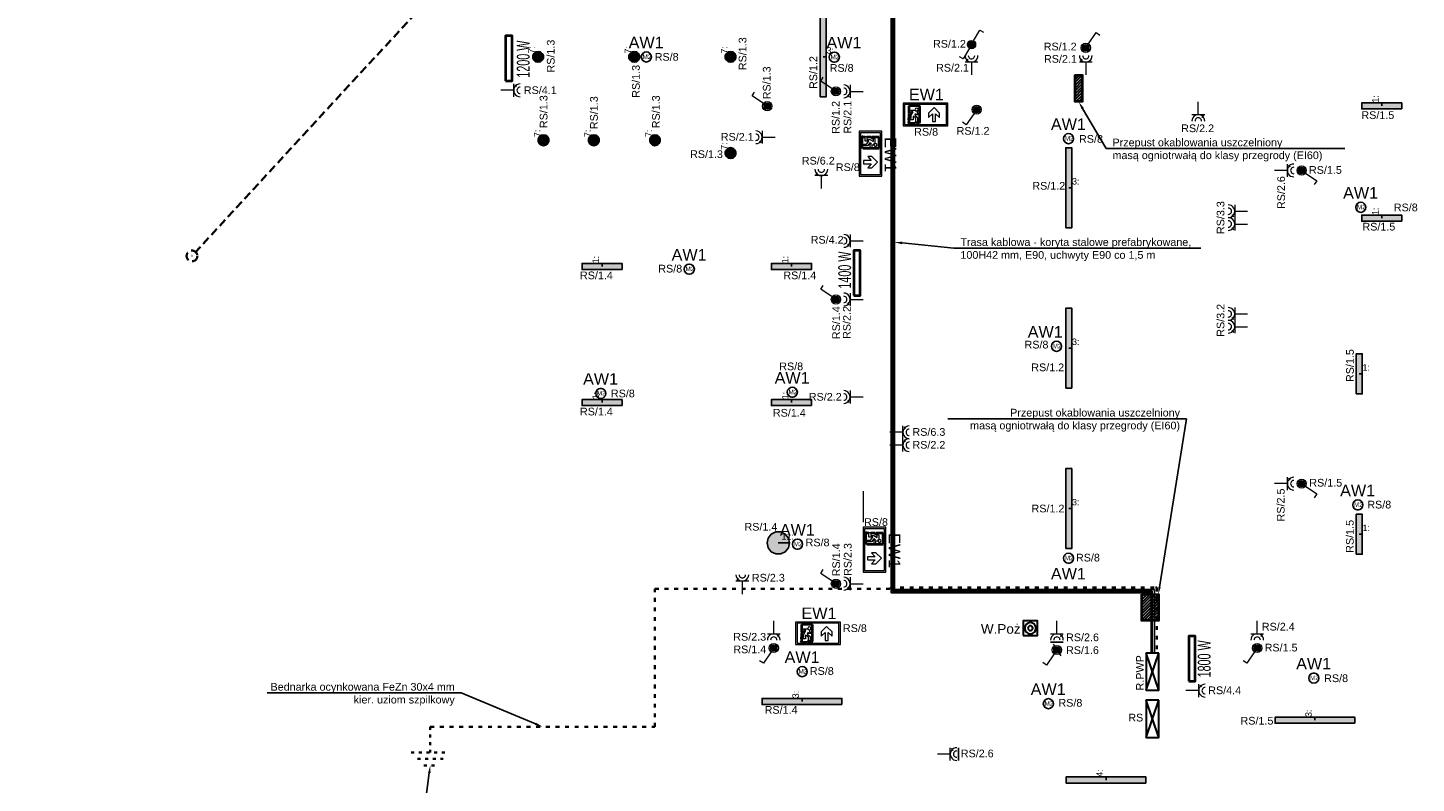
# Model space of a CAD drawing. Header units: millimetres. Extents: x -14609 to 44937, y 52278 to 67558.
# Tile 3 of 48: x 27416 to 29579, y 54453 to 55630. Entities that reach past the tile are written whole.
import ezdxf
from ezdxf import colors
from ezdxf.entities.mleader import LeaderData, LeaderLine
from ezdxf.enums import TextEntityAlignment as Align
from ezdxf.math import Vec2, Vec3

# ---------------------------------------------------------------- set-up
doc = ezdxf.new("R2010")
doc.units = ezdxf.units.MM
for name, pattern in [('ACAD_ISO03W100', [3, 1.2, -1.8]), ('ArcadiaLine2077533452649863992', [0]), ('DASHED', [19.05, 12.7, -6.35])]:
    doc.linetypes.add(name, pattern=pattern)
for name, color, linetype, lineweight in [('% c.o. grzejniki', 42, 'Continuous', 40), ('IE_Opisy', 7, 'Continuous', 15), ('Oświetlenie ewakuacyjne', 3, 'Continuous', 20)]:
    doc.layers.add(name, color=color, linetype=linetype, lineweight=lineweight)
for name, color, linetype, lineweight, true_color in [('IE_Gniazda', 7, 'Continuous', 25, 0xff2300), ('IE_Ośw.', 7, 'Continuous', 25, 0x0e518d), ('IE_P.poz', 7, 'Continuous', 30, 0x7e292c), ('IE_Rury', 7, 'DASHED', 35, 0xdb0084), ('IE_Uziom', 7, 'ACAD_ISO03W100', 35, 0x13447c), ('IE_WLZ', 7, 'Continuous', 30, 0xb42041), ('IE_Zasilanie', 7, 'Continuous', 30, 0xff2300)]:
    doc.layers.add(name, color=color, linetype=linetype, lineweight=lineweight, true_color=true_color)
doc.layers.add('IE_Trasy', color=7, linetype='Continuous', true_color=0x904684)
for name, color, linetype in [('MF_SCIANY_KONSTR', 7, 'Continuous'), ('Oświetlenie awaryjne', 1, 'Continuous'), ('rexp_Lum_Labels', 7, 'Continuous'), ('rexp_Oprawy', 7, 'Continuous')]:
    doc.layers.add(name, color=color, linetype=linetype)
doc.styles.add('Malanow_1_100', font='isocpeur.ttf')
doc.styles.add('MB_Elektryka', font='arial.ttf')
doc.styles.get("Standard").update_dxf_attribs({"font": 'arial.ttf'})
doc.styles.add('styl tekstu_1-100', font='arial.ttf', dxfattribs={"width": 0.8, "height": 20})

# ---------------------------------------------------------------- blocks, each defined once
blk = doc.blocks.new('*U4')
at = {"color": 0, "linetype": 'ArcadiaLine2077533452649863992', "lineweight": 18}
for p, q in [((0, -20), (0, 0)), ((-10, -20), (10, -20)), ((5.7, -24.3), (8.5, -21.5))]:
    blk.add_line(p, q, dxfattribs=at)
for major_axis in [(0, -10), (0, -5)]:
    blk.add_ellipse((0, -30), major_axis=major_axis, ratio=1, start_param=1.570796, end_param=4.712389, dxfattribs=at)
blk = doc.blocks.new('*U5')
at = {"color": 0, "linetype": 'ArcadiaLine2077533452649863992', "lineweight": 18}
for p, q in [((-20, 10), (-20, -10)), ((-20, 0), (0, 0)), ((-24.3, -5.7), (-21.5, -8.5))]:
    blk.add_line(p, q, dxfattribs=at)
for major_axis in [(-10, 0), (-5, 0)]:
    blk.add_ellipse((-30, 0), major_axis=major_axis, ratio=1, start_param=1.570796, end_param=4.712389, dxfattribs=at)
blk = doc.blocks.new('*U6')
at = {"color": 0, "linetype": 'ArcadiaLine2077533452649863992', "lineweight": 18}
for p, q in [((-5.7, 24.3), (-8.5, 21.5)), ((10, 20), (-10, 20)), ((0, 20), (0, 0))]:
    blk.add_line(p, q, dxfattribs=at)
for major_axis in [(0, 10), (0, 5)]:
    blk.add_ellipse((0, 30), major_axis=major_axis, ratio=1, start_param=1.570796, end_param=4.712389, dxfattribs=at)
blk = doc.blocks.new('*U8')
at = {"color": 0, "linetype": 'ArcadiaLine2077533452649863992', "lineweight": 18}
for p, q in [((20, 0), (0, 0)), ((20, -10), (20, 10)), ((24.3, 5.7), (21.5, 8.5))]:
    blk.add_line(p, q, dxfattribs=at)
for major_axis in [(10, 0), (5, 0)]:
    blk.add_ellipse((30, 0), major_axis=major_axis, ratio=1, start_param=1.570796, end_param=4.712389, dxfattribs=at)
blk = doc.blocks.new('*U12')
at = {"linetype": 'Continuous'}
blk.add_hatch(color=0, dxfattribs=at).paths.add_polyline_path([(0, 12.2), (-0.8, 12.1), (-1.8, 11.8), (-2.7, 11.4), (-3.5, 10.8), (-4.1, 10), (-4.6, 9.1), (-4.9, 8.2), (-5, 7.2), (-4.9, 6.2), (-4.6, 5.2), (-4.1, 4.3), (-3.5, 3.6), (-2.7, 3), (-1.8, 2.5), (-0.8, 2.2), (0, 2.2), (0.8, 2.2), (1.8, 2.5), (2.7, 3), (3.5, 3.6), (4.1, 4.3), (4.6, 5.2), (4.9, 6.2), (5, 7.2), (4.9, 8.2), (4.6, 9.1), (4.1, 10), (3.5, 10.8), (2.7, 11.4), (1.8, 11.8), (0.8, 12.1)])
at = {"color": 0, "linetype": 'ArcadiaLine2077533452649863992', "lineweight": 18}
for p, q in [((-23.7, 23.2), (-19.7, 29.2)), ((-5.9, 11.2), (-23.7, 23.2))]:
    blk.add_line(p, q, dxfattribs=at)
for radius in [7.17, 5]:
    blk.add_circle((0, 7.2), radius, dxfattribs=at)
blk = doc.blocks.new('*U14')
at = {"linetype": 'Continuous'}
blk.add_hatch(color=0, dxfattribs=at).paths.add_polyline_path([(0, 11.5), (-0.8, 11.4), (-1.8, 11.1), (-2.7, 10.7), (-3.5, 10.1), (-4.1, 9.3), (-4.6, 8.4), (-4.9, 7.5), (-5, 6.5), (-4.9, 5.5), (-4.6, 4.5), (-4.1, 3.6), (-3.5, 2.9), (-2.7, 2.3), (-1.8, 1.8), (-0.8, 1.5), (0, 1.5), (0.8, 1.5), (1.8, 1.8), (2.7, 2.3), (3.5, 2.9), (4.1, 3.6), (4.6, 4.5), (4.9, 5.5), (5, 6.5), (4.9, 7.5), (4.6, 8.4), (4.1, 9.3), (3.5, 10.1), (2.7, 10.7), (1.8, 11.1), (0.8, 11.4)])
at = {"color": 0, "linetype": 'ArcadiaLine2077533452649863992', "lineweight": 18}
for p, q in [((-22.4, 19.4), (-19.2, 25)), ((-5.6, 9.7), (-22.4, 19.4)), ((5.6, 3.2), (22.4, -6.5)), ((22.4, -6.5), (19.2, -12.1))]:
    blk.add_line(p, q, dxfattribs=at)
for radius in [6.47, 5]:
    blk.add_circle((0, 6.5), radius, dxfattribs=at)
blk = doc.blocks.new('Gniazdo IP54')
at = {"color": 0}
blk.add_line((28857.1, 55204.5), (28857.1, 55184.5), dxfattribs=at)
at = {"color": 0, "linetype": 'ArcadiaLine2077533452649863992', "lineweight": 18}
for p, q in [((28870.1, 55204.5), (28870.1, 55184.5)), ((28870.1, 55194.5), (28890.1, 55194.5)), ((28865.8, 55188.8), (28868.6, 55186))]:
    blk.add_line(p, q, dxfattribs=at)
for major_axis in [(-10, 0), (-5, 0)]:
    blk.add_ellipse((28860.1, 55194.5), major_axis=major_axis, ratio=1, start_param=1.570796, end_param=4.712389, dxfattribs=at)
blk = doc.blocks.new('rexp_lib_l_29')
at = {"layer": 'rexp_Oprawy', "true_color": 0x00ff7f}
blk.add_hatch(color=110, dxfattribs=at).paths.add_polyline_path([(8.5, 0), (7.7, 3.7), (5.3, 6.6), (1.9, 8.3), (-1.9, 8.3), (-5.3, 6.6), (-7.7, 3.7), (-8.5, 0), (-7.7, -3.7), (-5.3, -6.6), (-1.9, -8.3), (1.9, -8.3), (5.3, -6.6), (7.7, -3.7)])
at = {"layer": 'rexp_Oprawy', "color": 110, "true_color": 0x00ff7f}
blk.add_lwpolyline([(8.5, 0), (7.7, 3.7), (5.3, 6.6), (1.9, 8.3), (-1.9, 8.3), (-5.3, 6.6), (-7.7, 3.7), (-8.5, 0), (-7.7, -3.7), (-5.3, -6.6), (-1.9, -8.3), (1.9, -8.3), (5.3, -6.6), (7.7, -3.7)], close=True, dxfattribs=at)
at = {"layer": 'rexp_Oprawy', "color": 7}
blk.add_lwpolyline([(8.5, 0), (7.7, 3.7), (5.3, 6.6), (1.9, 8.3), (-1.9, 8.3), (-5.3, 6.6), (-7.7, 3.7), (-8.5, 0), (-7.7, -3.7), (-5.3, -6.6), (-1.9, -8.3), (1.9, -8.3), (5.3, -6.6), (7.7, -3.7)], close=True, dxfattribs=at)
blk.add_lwpolyline([(0, 0), (8.5, 0)], dxfattribs=at)
at = {"layer": 'rexp_Lum_Labels', "flags": 8}
blk.add_attdef('Label', (5, 5), '', height=10, dxfattribs=at)
blk = doc.blocks.new('rexp_lib_l_13')
at = {"layer": 'rexp_Oprawy', "true_color": 0xff7f00}
blk.add_hatch(color=30, dxfattribs=at).paths.add_polyline_path([(-4.75, -62.25), (4.75, -62.25), (4.75, 62.25), (-4.75, 62.25)])
at = {"layer": 'rexp_Oprawy', "color": 30, "true_color": 0xff7f00}
blk.add_lwpolyline([(-4.75, -62.25), (4.75, -62.25), (4.75, 62.25), (-4.75, 62.25)], close=True, dxfattribs=at)
at = {"layer": 'rexp_Oprawy', "color": 7}
blk.add_lwpolyline([(-4.75, -62.25), (4.75, -62.25), (4.75, 62.25), (-4.75, 62.25)], close=True, dxfattribs=at)
blk.add_lwpolyline([(0, 0), (4.75, 0)], dxfattribs=at)
at = {"layer": 'rexp_Lum_Labels', "flags": 8}
blk.add_attdef('Label', (5, 5), '', height=10, dxfattribs=at)
blk = doc.blocks.new('rexp_lib_l_5')
at = {"layer": 'rexp_Oprawy', "true_color": 0xffff00}
blk.add_hatch(color=2, dxfattribs=at).paths.add_polyline_path([(-4.75, -31.25), (4.75, -31.25), (4.75, 31.25), (-4.75, 31.25)])
at = {"layer": 'rexp_Oprawy', "color": 2, "true_color": 0xffff00}
blk.add_lwpolyline([(-4.75, -31.25), (4.75, -31.25), (4.75, 31.25), (-4.75, 31.25)], close=True, dxfattribs=at)
at = {"layer": 'rexp_Oprawy', "color": 7}
blk.add_lwpolyline([(-4.75, -31.25), (4.75, -31.25), (4.75, 31.25), (-4.75, 31.25)], close=True, dxfattribs=at)
blk.add_lwpolyline([(0, 0), (4.75, 0)], dxfattribs=at)
at = {"layer": 'rexp_Lum_Labels', "flags": 8}
blk.add_attdef('Label', (5, 5), '', height=10, dxfattribs=at)
blk = doc.blocks.new('rexp_lib_l_45')
at = {"layer": 'rexp_Oprawy', "true_color": 0x0000ff}
blk.add_hatch(color=5, dxfattribs=at).paths.add_polyline_path([(17.5, 0), (15.8, 7.6), (10.9, 13.7), (3.9, 17.1), (-3.9, 17.1), (-10.9, 13.7), (-15.8, 7.6), (-17.5, 0), (-15.8, -7.6), (-10.9, -13.7), (-3.9, -17.1), (3.9, -17.1), (10.9, -13.7), (15.8, -7.6)])
at = {"layer": 'rexp_Oprawy', "color": 5, "true_color": 0x0000ff}
blk.add_lwpolyline([(17.5, 0), (15.8, 7.6), (10.9, 13.7), (3.9, 17.1), (-3.9, 17.1), (-10.9, 13.7), (-15.8, 7.6), (-17.5, 0), (-15.8, -7.6), (-10.9, -13.7), (-3.9, -17.1), (3.9, -17.1), (10.9, -13.7), (15.8, -7.6)], close=True, dxfattribs=at)
at = {"layer": 'rexp_Oprawy', "color": 7}
blk.add_lwpolyline([(17.5, 0), (15.8, 7.6), (10.9, 13.7), (3.9, 17.1), (-3.9, 17.1), (-10.9, 13.7), (-15.8, 7.6), (-17.5, 0), (-15.8, -7.6), (-10.9, -13.7), (-3.9, -17.1), (3.9, -17.1), (10.9, -13.7), (15.8, -7.6)], close=True, dxfattribs=at)
blk.add_lwpolyline([(0, 0), (17.5, 0)], dxfattribs=at)
at = {"layer": 'rexp_Lum_Labels', "flags": 8}
blk.add_attdef('Label', (5, 5), '', height=10, dxfattribs=at)
blk = doc.blocks.new('rexp_lib_l_17')
at = {"layer": 'rexp_Oprawy', "true_color": 0xff007f}
blk.add_hatch(color=230, dxfattribs=at).paths.add_polyline_path([(-4.75, -62.25), (4.75, -62.25), (4.75, 62.25), (-4.75, 62.25)])
at = {"layer": 'rexp_Oprawy', "color": 230, "true_color": 0xff007f}
blk.add_lwpolyline([(-4.75, -62.25), (4.75, -62.25), (4.75, 62.25), (-4.75, 62.25)], close=True, dxfattribs=at)
at = {"layer": 'rexp_Oprawy', "color": 7}
blk.add_lwpolyline([(-4.75, -62.25), (4.75, -62.25), (4.75, 62.25), (-4.75, 62.25)], close=True, dxfattribs=at)
blk.add_lwpolyline([(0, 0), (4.75, 0)], dxfattribs=at)
at = {"layer": 'rexp_Lum_Labels', "flags": 8}
blk.add_attdef('Label', (5, 5), '', height=10, dxfattribs=at)
blk = doc.blocks.new('*U48')
at = {"layer": 'Oświetlenie awaryjne'}
h = blk.add_hatch(color=256, dxfattribs=at)
h.paths.add_polyline_path([(-9, 0, 1), (9, 0, 1)])
h.paths.add_polyline_path([(7.9, 0, -1), (-7.9, 0, -1)], flags=16)
blk.add_circle((0, 0), 7.88, dxfattribs=at)
at = {"layer": 'Oświetlenie awaryjne', "attachment_point": 1, "style": 'Malanow_1_100'}
for s, insert, char_height in [('{\\fArial|b0|i0|c238|p34;AW1}', (-27.5, 31.5), 18), ('{\\fArial|b0|i0|c238|p34;M2}', (-5.9, 3.9), 7)]:
    blk.add_mtext_dynamic_manual_height_columns(s, width=42.979, gutter_width=669.5, heights=[0], dxfattribs=dict(at, insert=insert, char_height=char_height))
blk = doc.blocks.new('*U64')
at = {"layer": 'Oświetlenie awaryjne'}
h = blk.add_hatch(color=256, dxfattribs=at)
h.paths.add_polyline_path([(-9, 0, 1), (9, 0, 1)])
h.paths.add_polyline_path([(7.9, 0, -1), (-7.9, 0, -1)], flags=16)
blk.add_circle((0, 0), 7.88, dxfattribs=at)
at = {"layer": 'Oświetlenie awaryjne', "attachment_point": 1, "style": 'Malanow_1_100'}
for s, insert, char_height in [('{\\fArial|b0|i0|c238|p34;AW1}', (-44.9, 31.5), 18), ('{\\fArial|b0|i0|c238|p34;M2}', (-5.9, 3.9), 7)]:
    blk.add_mtext_dynamic_manual_height_columns(s, width=42.979, gutter_width=669.5, heights=[0], dxfattribs=dict(at, insert=insert, char_height=char_height))
blk = doc.blocks.new('*U59')
at = {"layer": 'Oświetlenie awaryjne'}
h = blk.add_hatch(color=256, dxfattribs=at)
h.paths.add_polyline_path([(-9, 0, 1), (9, 0, 1)])
h.paths.add_polyline_path([(7.9, 0, -1), (-7.9, 0, -1)], flags=16)
blk.add_circle((0, 0), 7.88, dxfattribs=at)
at = {"layer": 'Oświetlenie awaryjne', "attachment_point": 1, "style": 'Malanow_1_100'}
for s, insert, char_height in [('{\\fArial|b0|i0|c238|p34;M2}', (-5.9, 3.9), 7), ('{\\fArial|b0|i0|c238|p34;AW1}', (-27.5, -15), 18)]:
    blk.add_mtext_dynamic_manual_height_columns(s, width=42.979, gutter_width=669.5, heights=[0], dxfattribs=dict(at, insert=insert, char_height=char_height))
blk = doc.blocks.new('DG')
at = {"layer": 'Oświetlenie ewakuacyjne', "linetype": 'ByBlock'}
h = blk.add_hatch(color=256, dxfattribs=at)
h.paths.add_polyline_path([(-0.9, 34.2), (69.1, 34.2), (69.1, -0.8), (-0.9, -0.8)])
h.paths.add_polyline_path([(1.5, 32.3), (66.6, 32.3), (66.6, 1.2), (1.5, 1.2)], flags=16)
at = {"layer": 'Oświetlenie ewakuacyjne'}
for p, q in [((12.1, 19), (20.8, 27.5)), ((20.8, 27.5), (29.5, 19)), ((47.3, 21.7), (47.3, 18.6)), ((57, 23.5), (50.5, 23.5)), ((60.6, 17.6), (57, 23.5)), ((12.1, 12.3), (12.1, 19)), ((18.4, 17.8), (12.1, 12.3)), ((18.4, 5.8), (18.4, 17.8)), ((23.2, 5.8), (18.4, 5.8)), ((29.5, 12.3), (23.2, 17.8)), ((23.2, 17.8), (23.2, 5.8)), ((29.5, 19), (29.5, 12.3)), ((47.3, 18.6), (42.7, 18.6)), ((42.7, 18.6), (42.7, 16.3)), ((42.7, 16.3), (49.4, 16.3)), ((50.9, 15.6), (46.3, 11.9)), ((46.3, 11.9), (46.3, 4.8)), ((46.3, 4.8), (48.9, 4.8)), ((46.7, 4.4), (49.3, 4.4)), ((48.9, 10.5), (53.5, 14)), ((48.9, 4.8), (48.9, 10.5)), ((49.4, 16.3), (49.4, 18.4)), ((49.4, 18.4), (50.9, 15.6)), ((56.2, 15.6), (53.2, 21.1)), ((53.2, 21.1), (55.9, 21.1)), ((53.5, 14), (53.5, 8.2)), ((53.5, 8.2), (60.8, 8.2)), ((55.9, 21.1), (58.8, 16.5)), ((56.2, 10.9), (56.2, 15.6)), ((60.8, 10.9), (56.2, 10.9)), ((58.8, 16.5), (60.6, 17.6)), ((60.8, 8.2), (60.8, 10.9))]:
    blk.add_line(p, q, dxfattribs=at)
at = {"layer": 'Oświetlenie ewakuacyjne', "lineweight": 40}
for p, q in [((42.7, 30.4), (59.8, 30.4)), ((42.7, 4.8), (42.7, 30.4)), ((59.8, 30.4), (59.8, 18.9)), ((42.7, 4.8), (44.5, 3)), ((48.1, 3), (44.5, 3)), ((46.7, 4.4), (48.1, 3)), ((49.3, 4.4), (50.7, 3)), ((61.6, 3), (50.7, 3)), ((59.8, 17.1), (59.8, 10.9)), ((59.8, 8.2), (59.8, 4.8)), ((59.8, 4.8), (61.6, 3))]:
    blk.add_line(p, q, dxfattribs=at)
at = {"layer": 'Oświetlenie ewakuacyjne'}
for points in [[(-0.9, 34.2), (69.1, 34.2), (69.1, -0.8), (-0.9, -0.8)], [(1.5, 32.3), (66.6, 32.3), (66.6, 1.2), (1.5, 1.2)]]:
    blk.add_lwpolyline(points, close=True, dxfattribs=at)
blk.add_circle((47.8, 24.5), 2.34, dxfattribs=at)
blk.add_arc((47.8, 24.5), 2.88, 259.4003, 339.1396, dxfattribs=at)
blk = doc.blocks.new('*U57')
at = {"layer": 'Oświetlenie ewakuacyjne', "color": 1, "linetype": 'ByBlock', "xscale": -1, "rotation": 359.9999999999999}
blk.add_blockref('DG', (69.1, 0.8), dxfattribs=at)
at = {"layer": 'Oświetlenie ewakuacyjne', "insert": (9.2, 57.7), "char_height": 18, "attachment_point": 1, "style": 'Malanow_1_100'}
blk.add_mtext_dynamic_manual_height_columns('{\\fArial|b0|i0|c238|p34;EW1}', width=42.979, gutter_width=669.5, heights=[0], dxfattribs=at)
blk = doc.blocks.new('*U62')
at = {"layer": 'Oświetlenie awaryjne'}
h = blk.add_hatch(color=256, dxfattribs=at)
h.paths.add_polyline_path([(-9, 0, 1), (9, 0, 1)])
h.paths.add_polyline_path([(7.9, 0, -1), (-7.9, 0, -1)], flags=16)
blk.add_circle((0, 0), 7.88, dxfattribs=at)
at = {"layer": 'Oświetlenie awaryjne', "attachment_point": 1, "style": 'Malanow_1_100'}
for s, insert, char_height in [('{\\fArial|b0|i0|c238|p34;AW1}', (-12.2, 31.7), 18), ('{\\fArial|b0|i0|c238|p34;M2}', (-5.9, 3.9), 7)]:
    blk.add_mtext_dynamic_manual_height_columns(s, width=42.979, gutter_width=669.5, heights=[0], dxfattribs=dict(at, insert=insert, char_height=char_height))
blk = doc.blocks.new('*U65')
at = {"linetype": 'Continuous'}
blk.add_hatch(color=0, dxfattribs=at).paths.add_polyline_path([(5, 7.2), (4.9, 8), (4.7, 9), (4.2, 9.9), (3.6, 10.7), (2.8, 11.3), (1.9, 11.8), (1, 12.1), (0, 12.2), (-1, 12.1), (-1.9, 11.8), (-2.8, 11.3), (-3.6, 10.7), (-4.2, 9.9), (-4.7, 9), (-4.9, 8), (-5, 7.2), (-4.9, 6.3), (-4.7, 5.4), (-4.2, 4.5), (-3.6, 3.7), (-2.8, 3), (-1.9, 2.6), (-1, 2.3), (0, 2.2), (1, 2.3), (1.9, 2.6), (2.8, 3), (3.6, 3.7), (4.2, 4.5), (4.7, 5.4), (4.9, 6.3)])
at = {"color": 0, "linetype": 'ArcadiaLine2077533452649863992', "lineweight": 18}
for p, q in [((4, 13.1), (16.1, 30.9)), ((16.1, 30.9), (22, 26.9))]:
    blk.add_line(p, q, dxfattribs=at)
for radius in [7.17, 5]:
    blk.add_circle((0, 7.2), radius, dxfattribs=at)
blk = doc.blocks.new('Ground')
for p, q in [((0, 0), (0, -10)), ((-7.5, -10), (7.5, -10)), ((-5, -12.5), (5, -12.5)), ((-2.5, -15), (2.5, -15))]:
    blk.add_line(p, q)

msp = doc.modelspace()

# ---------------------------------------------------------------- hatches: boundary and pattern name
at = {"layer": 'IE_Ośw.', "linetype": 'Continuous', "true_color": 0xf3752c}
msp.add_hatch(color=30, dxfattribs=at).paths.add_polyline_path([(29014.2, 54660.3), (29014.3, 54659.5), (29014.5, 54658.5), (29015, 54657.6), (29015.6, 54656.8), (29016.4, 54656.2), (29017.2, 54655.7), (29018.2, 54655.4), (29019.2, 54655.3), (29020.2, 54655.4), (29021.1, 54655.7), (29022, 54656.2), (29022.8, 54656.8), (29023.4, 54657.6), (29023.9, 54658.5), (29024.1, 54659.5), (29024.2, 54660.3), (29024.1, 54661.2), (29023.9, 54662.1), (29023.4, 54663), (29022.8, 54663.8), (29022, 54664.5), (29021.1, 54664.9), (29020.2, 54665.2), (29019.2, 54665.3), (29018.2, 54665.2), (29017.2, 54664.9), (29016.4, 54664.5), (29015.6, 54663.8), (29015, 54663), (29014.5, 54662.1), (29014.3, 54661.2)])
at = {"layer": 'IE_P.poz'}
h = msp.add_hatch(dxfattribs=at)
h.set_pattern_fill('ANSI31', color=256)
h.set_pattern_definition([(45, (29048.1936, 55527.4938), (-2.24506, 2.24506), [])])
h.paths.add_polyline_path([(29048.2, 55555.5), (29058.2, 55555.5), (29058.2, 55515.5), (29048.2, 55515.5)])
h = msp.add_hatch(dxfattribs=at)
h.set_pattern_fill('ANSI31', color=256)
h.set_pattern_definition([(45, (29167.1942, 54718.4938), (-2.24506, 2.24506), [])])
h.paths.add_polyline_path([(29152.2, 54746.5), (29177.2, 54746.5), (29177.2, 54706.5), (29152.2, 54706.5)])

# ---------------------------------------------------------------- linework, layer by layer
at = {"layer": '% c.o. grzejniki'}
for points in [[(28160.6, 55547.4), (28170.6, 55547.4), (28170.6, 55617.4), (28160.6, 55617.4)], [(28703, 55212.8), (28713, 55212.8), (28713, 55282.8), (28703, 55282.8)], [(29224.7, 54611.9), (29234.7, 54611.9), (29234.7, 54681.9), (29224.7, 54681.9)]]:
    msp.add_lwpolyline(points, close=True, dxfattribs=at)
at = {"layer": 'IE_Ośw.', "color": 30, "linetype": 'ArcadiaLine2077533452649863992', "lineweight": 18, "true_color": 0xf3752c}
for p, q in [((29015.2, 54654.4), (29003.1, 54636.6)), ((29013.2, 54669.2), (29025.2, 54651.4)), ((29003.1, 54636.6), (28997.2, 54640.6))]:
    msp.add_line(p, q, dxfattribs=at)
for radius in [7.17, 5]:
    msp.add_circle((29019.2, 54660.3), radius, dxfattribs=at)
at = {"layer": 'IE_P.poz'}
for points in [[(29047.2, 55556.5), (29059.2, 55556.5), (29059.2, 55514.5), (29047.2, 55514.5)], [(29048.2, 55555.5), (29058.2, 55555.5), (29058.2, 55515.5), (29048.2, 55515.5)], [(29151.2, 54747.5), (29178.2, 54747.5), (29178.2, 54705.5), (29151.2, 54705.5)], [(29152.2, 54746.5), (29177.2, 54746.5), (29177.2, 54706.5), (29152.2, 54706.5)]]:
    msp.add_lwpolyline(points, close=True, dxfattribs=at)
at = {"layer": 'IE_Rury'}
msp.add_lwpolyline([(28563.3, 56153.8), (28563.3, 56239.9), (28085, 56239.9), (28085.1, 55722.9), (27672, 55274.3)], dxfattribs=at)
msp.add_circle((27672, 55274.3), 8.37, dxfattribs=at)
at = {"layer": 'IE_Trasy'}
for points in [[(26270.2, 56123.5), (26270.2, 56423.5), (26270.2, 56430.5), (28404.2, 56430.5), (28404.2, 56455.5), (28476.2, 56455.5), (28476.2, 56429), (28766.2, 56429), (28766.2, 55511.5), (28766.2, 54754.5), (29171.2, 54754.5), (29171.2, 54655.5)], [(26275.2, 56123.5), (26275.2, 56423.5), (26275.2, 56425.5), (28409.2, 56425.5), (28409.2, 56450.5), (28471.2, 56450.5), (28471.2, 56424), (28761.2, 56424), (28761.2, 55511.5), (28761.2, 54749.5), (29166.2, 54749.5), (29166.2, 54655.5)]]:
    msp.add_lwpolyline(points, dxfattribs=at)
at = {"layer": 'IE_Uziom', "ltscale": 5}
msp.add_lwpolyline([(28043.2, 54540.5), (28393.2, 54540.5), (28393.2, 54755.5), (28759.9, 54755.5), (28759.9, 54757.5), (29172.9, 54757.5), (29174.9, 54757.5), (29174.9, 54655.5)], dxfattribs=at)
at = {"layer": 'IE_WLZ'}
msp.add_lwpolyline([(26272.7, 56123.5), (26272.7, 56423.5), (26274.2, 56428), (28406.7, 56428), (28406.7, 56453), (28473.7, 56453), (28473.7, 56426.5), (28763.7, 56426.5), (28763.7, 55511.5), (28763.7, 54752), (29167.2, 54752), (29167.2, 54655.5)], dxfattribs=at)
at = {"layer": 'IE_Zasilanie'}
for p, q in [((29178.2, 54597.5), (29158.2, 54655.5)), ((29158.2, 54597.5), (29178.2, 54655.5)), ((29178.2, 54524.1), (29158.2, 54582.1)), ((29158.2, 54524.1), (29178.2, 54582.1))]:
    msp.add_line(p, q, dxfattribs=at)
at = {"layer": 'IE_Zasilanie', "ltscale": 6, "extrusion": (0, 0, -1)}
msp.add_lwpolyline([(-28966.7, 54683), (-28989.2, 54683), (-28989.2, 54705.5), (-28966.7, 54705.5)], close=True, dxfattribs=at)
at = {"layer": 'IE_Zasilanie'}
for points in [[(29178.2, 54655.5), (29158.2, 54655.5), (29158.2, 54597.5), (29178.2, 54597.5)], [(29178.2, 54582.1), (29158.2, 54582.1), (29158.2, 54524.1), (29178.2, 54524.1)]]:
    msp.add_lwpolyline(points, close=True, dxfattribs=at)
at = {"layer": 'IE_Zasilanie', "ltscale": 6, "extrusion": (0, 0, -1)}
for radius in [8.75, 3.75]:
    msp.add_circle((-28977.9, 54694.2), radius, dxfattribs=at)
at = {"layer": 'MF_SCIANY_KONSTR', "color": 8, "linetype": 'Continuous', "lineweight": 5}
msp.add_line((28717.2, 54907.5), (28717.2, 54859.5), dxfattribs=at)

# ---------------------------------------------------------------- block references
at = {"layer": 'IE_Gniazda'}
for name, p in [('*U6', (28886.2, 55556.5)), ('*U6', (29064.2, 55556.5)), ('*U8', (28153.2, 55532.4)), ('*U5', (28717.2, 55530.7)), ('*U4', (29239.4, 55514.5)), ('*U5', (28580.2, 55459.3)), ('*U6', (28652.2, 55379.5)), ('*U8', (29358.2, 55407.5)), ('*U5', (29316.2, 55344)), ('*U5', (29316.2, 55324)), ('*U5', (28717.2, 55297.8)), ('*U5', (28717.2, 55206.5)), ('*U5', (29316.2, 55184)), ('*U5', (29316.2, 55164)), ('*U5', (28717.2, 55054.5)), ('*U8', (28759.2, 54999.5)), ('*U8', (28759.2, 54979.5)), ('*U8', (29358.2, 54919.5)), ('*U6', (28529.2, 54747.5)), ('*U5', (28717.2, 54763.5)), ('*U4', (28578.2, 54705.5)), ('*U4', (29331.2, 54705.5)), ('*U8', (29220.2, 54596.9))]:
    msp.add_blockref(name, p, dxfattribs=at)
at = {"layer": 'IE_Gniazda', "color": 30, "true_color": 0xf3752c}
for p, rotation in [((84213.7, 25815.4), 90), ((57723.3, 109692.5), 180)]:
    msp.add_blockref('Gniazdo IP54', p, dxfattribs=dict(at, rotation=rotation))
at = {"layer": 'IE_Ośw.'}
for name, p, rotation in [('*U14', (28879.7, 55603.7), 270.0000011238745), ('*U12', (29057, 55598.7), 270.0000011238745), ('*U12', (28675, 55523.6), 1.123874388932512e-06), ('*U12', (28568, 55500.4), 1.123874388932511e-06), ('*U65', (28894.2, 55509.5), 180.0000011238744), ('*U12', (29400.4, 55414.7), 180.0000011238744), ('*U12', (28675, 55199.3), 1.123874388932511e-06), ('*U12', (29400.4, 54926.7), 180.0000011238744), ('*U12', (28675, 54756.3), 1.123874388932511e-06), ('*U12', (28585.4, 54663.3), 90.00000112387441), ('*U12', (29338.4, 54663.3), 90.00000112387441)]:
    msp.add_blockref(name, p, dxfattribs=dict(at, rotation=rotation))
at = {"layer": 'IE_Uziom', "linetype": 'Continuous', "xscale": 4, "yscale": 4, "zscale": 4}
msp.add_blockref('Ground', (28043.2, 54540.5), dxfattribs=at)
at = {"layer": 'Oświetlenie awaryjne'}
for name, p in [('*U48', (28379.7, 55584.4)), ('*U62', (28672.5, 55584)), ('*U48', (29037.4, 55457.1)), ('*U48', (29492.5, 55350.1)), ('*U48', (28446.6, 55253.7)), ('*U64', (29018.7, 55133.5)), ('*U48', (28308.7, 55060.1)), ('*U48', (28607.1, 55061.9)), ('*U48', (29487.9, 54886.3)), ('*U48', (28615.2, 54825.1)), ('*U59', (29037.4, 54803.2)), ('*U48', (28622.6, 54626.5)), ('*U48', (29419.4, 54616.5)), ('*U48', (29005.9, 54576.6))]:
    msp.add_blockref(name, p, dxfattribs=at)
at = {"layer": 'Oświetlenie ewakuacyjne', "linetype": 'ByBlock'}
for p in [(28779.5, 55477.2), (28612.2, 54668.7)]:
    msp.add_blockref('*U57', p, dxfattribs=at)
at = {"layer": 'Oświetlenie ewakuacyjne', "linetype": 'ByBlock', "rotation": 270}
for p in [(28711.4, 55468.7), (28717.5, 54851.5)]:
    msp.add_blockref('*U57', p, dxfattribs=at)
at = {"layer": 'rexp_Oprawy'}
ref = msp.add_blockref('rexp_lib_l_13', (28655.3, 55584.6, 220), dxfattribs=at)
ref.add_attrib('Label', '3:', (28660.3, 55589.6, 220), dxfattribs={"layer": 'rexp_Lum_Labels', "height": 10})
ref = msp.add_blockref('rexp_lib_l_29', (28211, 55584.6, 220), dxfattribs=dict(at, rotation=90.00000000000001))
ref.add_attrib('Label', '7:', (28206, 55589.6, 220), dxfattribs={"layer": 'rexp_Lum_Labels', "height": 10, "rotation": 90})
ref = msp.add_blockref('rexp_lib_l_29', (28361, 55584.6, 220), dxfattribs=dict(at, rotation=90.00000000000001))
ref.add_attrib('Label', '7:', (28356, 55589.6, 220), dxfattribs={"layer": 'rexp_Lum_Labels', "height": 10, "rotation": 90})
ref = msp.add_blockref('rexp_lib_l_29', (28511, 55584.6, 220), dxfattribs=dict(at, rotation=90.00000000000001))
ref.add_attrib('Label', '7:', (28506, 55589.6, 220), dxfattribs={"layer": 'rexp_Lum_Labels', "height": 10, "rotation": 90})
ref = msp.add_blockref('rexp_lib_l_5', (29525.2, 55508.1, 220), dxfattribs=dict(at, rotation=90.00000000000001))
ref.add_attrib('Label', '1:', (29520.2, 55513.1, 220), dxfattribs={"layer": 'rexp_Lum_Labels', "height": 10, "rotation": 90})
ref = msp.add_blockref('rexp_lib_l_29', (28219.6, 55454.6, 220), dxfattribs=dict(at, rotation=90.00000000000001))
ref.add_attrib('Label', '7:', (28214.6, 55459.6, 220), dxfattribs={"layer": 'rexp_Lum_Labels', "height": 10, "rotation": 90})
ref = msp.add_blockref('rexp_lib_l_29', (28297.9, 55454.6, 220), dxfattribs=dict(at, rotation=90.00000000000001))
ref.add_attrib('Label', '7:', (28292.9, 55459.6, 220), dxfattribs={"layer": 'rexp_Lum_Labels', "height": 10, "rotation": 90})
ref = msp.add_blockref('rexp_lib_l_29', (28393.2, 55454.6, 220), dxfattribs=dict(at, rotation=90.00000000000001))
ref.add_attrib('Label', '7:', (28388.2, 55459.6, 220), dxfattribs={"layer": 'rexp_Lum_Labels', "height": 10, "rotation": 90})
ref = msp.add_blockref('rexp_lib_l_29', (28511, 55434.6, 220), dxfattribs=dict(at, rotation=90.00000000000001))
ref.add_attrib('Label', '7:', (28506, 55439.6, 220), dxfattribs={"layer": 'rexp_Lum_Labels', "height": 10, "rotation": 90})
ref = msp.add_blockref('rexp_lib_l_13', (29037.7, 55380.6, 220), dxfattribs=at)
ref.add_attrib('Label', '3:', (29042.7, 55385.6, 220), dxfattribs={"layer": 'rexp_Lum_Labels', "height": 10})
ref = msp.add_blockref('rexp_lib_l_5', (29525.2, 55333.1, 220), dxfattribs=dict(at, rotation=90.00000000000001))
ref.add_attrib('Label', '1:', (29520.2, 55338.1, 220), dxfattribs={"layer": 'rexp_Lum_Labels', "height": 10, "rotation": 90})
ref = msp.add_blockref('rexp_lib_l_5', (28310.8, 55257.8, 220), dxfattribs=dict(at, rotation=90.00000000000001))
ref.add_attrib('Label', '1:', (28305.8, 55262.8, 220), dxfattribs={"layer": 'rexp_Lum_Labels', "height": 10, "rotation": 90})
ref = msp.add_blockref('rexp_lib_l_5', (28605.8, 55257.8, 220), dxfattribs=dict(at, rotation=90.00000000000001))
ref.add_attrib('Label', '1:', (28600.8, 55262.8, 220), dxfattribs={"layer": 'rexp_Lum_Labels', "height": 10, "rotation": 90})
ref = msp.add_blockref('rexp_lib_l_13', (29037.7, 55130.6, 220), dxfattribs=at)
ref.add_attrib('Label', '3:', (29042.7, 55135.6, 220), dxfattribs={"layer": 'rexp_Lum_Labels', "height": 10})
ref = msp.add_blockref('rexp_lib_l_5', (29490.2, 55090.6, 220), dxfattribs=at)
ref.add_attrib('Label', '1:', (29495.2, 55095.6, 220), dxfattribs={"layer": 'rexp_Lum_Labels', "height": 10, "rotation": 360})
ref = msp.add_blockref('rexp_lib_l_5', (28310.8, 55045.8, 220), dxfattribs=dict(at, rotation=90.00000000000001))
ref.add_attrib('Label', '1:', (28305.8, 55050.8, 220), dxfattribs={"layer": 'rexp_Lum_Labels', "height": 10, "rotation": 90})
ref = msp.add_blockref('rexp_lib_l_5', (28605.8, 55045.8, 220), dxfattribs=dict(at, rotation=90.00000000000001))
ref.add_attrib('Label', '1:', (28600.8, 55050.8, 220), dxfattribs={"layer": 'rexp_Lum_Labels', "height": 10, "rotation": 90})
ref = msp.add_blockref('rexp_lib_l_13', (29037.7, 54880.6, 220), dxfattribs=at)
ref.add_attrib('Label', '3:', (29042.7, 54885.6, 220), dxfattribs={"layer": 'rexp_Lum_Labels', "height": 10})
ref = msp.add_blockref('rexp_lib_l_5', (29490.2, 54840.6, 220), dxfattribs=at)
ref.add_attrib('Label', '1:', (29495.2, 54845.6, 220), dxfattribs={"layer": 'rexp_Lum_Labels', "height": 10, "rotation": 360})
ref = msp.add_blockref('rexp_lib_l_45', (28585.2, 54827.1, 220), dxfattribs=at)
ref.add_attrib('Label', '11:', (28590.2, 54832.1, 220), dxfattribs={"layer": 'rexp_Lum_Labels', "height": 10})
ref = msp.add_blockref('rexp_lib_l_13', (28622.2, 54580, 220), dxfattribs=dict(at, rotation=90))
ref.add_attrib('Label', '3:', (28617.2, 54585, 220), dxfattribs={"layer": 'rexp_Lum_Labels', "height": 10, "rotation": 90})
ref = msp.add_blockref('rexp_lib_l_13', (29421.2, 54550.8, 220), dxfattribs=dict(at, rotation=90))
ref.add_attrib('Label', '3:', (29416.2, 54555.8, 220), dxfattribs={"layer": 'rexp_Lum_Labels', "height": 10, "rotation": 90})
ref = msp.add_blockref('rexp_lib_l_17', (29095.7, 54457.6, 220), dxfattribs=dict(at, rotation=90))
ref.add_attrib('Label', '4:', (29090.7, 54462.6, 220), dxfattribs={"layer": 'rexp_Lum_Labels', "height": 10, "rotation": 90})

# ---------------------------------------------------------------- texts
at = {"layer": '% c.o. grzejniki', "style": 'styl tekstu_1-100', "width": 0.6}
for s, p in [('1200 W', (28187.9, 55581, 0)), ('1400 W', (28688.6, 55252.3, 0)), ('1800 W', (29248.6, 54646.4))]:
    msp.add_text(s, height=20, rotation=90, dxfattribs=at).set_placement(p, align=Align.MIDDLE)
at = {"layer": 'IE_Gniazda', "char_height": 12, "width": 196.556, "attachment_point": 1, "style": 'MB_Elektryka'}
for s, insert in [('RS/2.1', (28999.1, 55587.4)), ('RS/2.1', (28831, 55573.6)), ('RS/4.1', (28188.9, 55538.6)), ('RS/2.2', (29212.8, 55479.2)), ('RS/2.1', (28495.7, 55465.9)), ('RS/6.2', (28621.9, 55428.7)), ('RS/4.2', (28635.7, 55305.5)), ('RS/2.2', (28632.8, 55060.8)), ('RS/6.3', (28794.2, 55006)), ('RS/2.2', (28794.2, 54986)), ('RS/2.3', (28544.1, 54778.9)), ('RS/2.4', (29338.4, 54702.6)), ('RS/2.3', (28515.1, 54686.8)), ('RS/2.6', (29033.5, 54686)), ('RS/4.4', (29254.9, 54603.4)), ('RS', (29130.4, 54560.9)), ('RS/2.6', (28869.5, 54505))]:
    msp.add_mtext(s, dxfattribs=dict(at, insert=insert))
at = {"layer": 'IE_Gniazda', "char_height": 12, "width": 196.556, "attachment_point": 1, "rotation": 90, "style": 'MB_Elektryka'}
for s, insert in [('RS/2.1', (28687.1, 55464.8)), ('RS/2.6', (29362.5, 55347.4)), ('RS/3.3', (29268.1, 55308.4)), ('RS/2.2', (28686, 55145)), ('RS/3.2', (29268.1, 55148.4)), ('RS/2.5', (29361.9, 54860.6)), ('RS/2.3', (28687.4, 54775.6)), ('R.PWP', (29142.5, 54597.2))]:
    msp.add_mtext(s, dxfattribs=dict(at, insert=insert))
at = {"layer": 'IE_Ośw.', "char_height": 12, "width": 196.556, "attachment_point": 1, "rotation": 90, "style": 'MB_Elektryka'}
for s, insert in [('RS/1.3', (28224.8, 55560.1)), ('RS/1.3', (28523.6, 55563.8)), ('RS/1.2', (28633.8, 55534.5)), ('RS/1.3', (28357.5, 55520.8)), ('RS/1.3', (28561.2, 55518.4)), ('RS/1.3', (28213.7, 55473.5)), ('RS/1.3', (28292.1, 55471.9)), ('RS/1.3', (28388.7, 55473.3)), ('RS/1.2', (28668.7, 55464.6)), ('RS/1.4', (28669.4, 55144.7)), ('RS/1.5', (29469.7, 55077.8)), ('RS/1.5', (29469.5, 54811.7)), ('RS/1.4', (28669.4, 54775.1))]:
    msp.add_mtext(s, dxfattribs=dict(at, insert=insert))
at = {"layer": 'IE_Ośw.', "char_height": 12, "width": 196.556, "attachment_point": 1, "style": 'MB_Elektryka'}
for s, insert in [('RS/1.2', (28826.2, 55610.9)), ('RS/1.2', (28998.7, 55606.6)), ('RS/8', (28392.8, 55590.5)), ('RS/8', (28665.3, 55573.3)), ('RS/1.5', (29493.5, 55499.7)), ('RS/8', (28796.9, 55473.7)), ('RS/1.2', (28863, 55475.2)), ('RS/8', (29053.7, 55462.7)), ('RS/1.3', (28447.8, 55438.9)), ('RS/8', (28674.9, 55418.6)), ('RS/1.5', (29411.8, 55414.3)), ('RS/1.2', (28980.9, 55389.6)), ('RS/8', (29544, 55355.9)), ('RS/1.5', (29495.1, 55325.9)), ('RS/8', (28398.3, 55260.5)), ('RS/1.4', (28276.3, 55250)), ('RS/1.4', (28593.1, 55250)), ('RS/8', (28968.8, 55142.1)), ('RS/8', (28586.7, 55108.2)), ('RS/1.2', (28979.3, 55106.7)), ('RS/8', (28324.5, 55066)), ('RS/1.4', (28276.3, 55037.8)), ('RS/1.4', (28576.8, 55035.9)), ('RS/1.5', (29412.3, 54926.9)), ('RS/8', (29502.7, 54892.8)), ('RS/1.2', (28979.7, 54886.7)), ('RS/1.4', (28532.6, 54858.2)), ('RS/8', (28718.8, 54865.6)), ('RS/8', (28627.8, 54833.8)), ('RS/8', (29048.9, 54810.2)), ('RS/8', (28685.9, 54700.3)), ('RS/1.4', (28515.2, 54667.2)), ('RS/1.6', (29033.4, 54666)), ('RS/1.5', (29342.8, 54670)), ('RS/8', (28634.4, 54633.5)), ('RS/8', (29435.5, 54622.2)), ('RS/1.4', (28564, 54572.9)), ('RS/8', (29021.6, 54583.9)), ('RS/1.5', (29305.2, 54556))]:
    msp.add_mtext(s, dxfattribs=dict(at, insert=insert))
at = {"layer": 'IE_Zasilanie', "ltscale": 6, "extrusion": (0, 0, -1), "style": 'MB_Elektryka', "text_generation_flag": 2}
msp.add_text('W.Poż', height=15, rotation=360, dxfattribs=at).set_placement((-28900.9, 54685.6))

# ---------------------------------------------------------------- leaders
at = {"layer": 'IE_Opisy', "linetype": 'ArcadiaLine2077533452649863992', "lineweight": 18}
ml = msp.add_multileader_mtext('Standard', dxfattribs=at)
ml.set_content('Przepust okablowania uszczelniony\\Pmasą ogniotrwałą do klasy przegrody (EI60)', color=256)
ml.set_leader_properties()
ml.build(insert=Vec2(0, 0))
ml.multileader.update_dxf_attribs({"text_left_attachment_type": 6, "text_right_attachment_type": 6, "arrow_head_size": 12})
ctx = ml.context
ctx.base_point, ctx.char_height, ctx.arrow_head_size, ctx.plane_origin = Vec3(29103.8, 55441.7), 12, 12, Vec3(28877.4, 55265.4)
ctx.left_attachment, ctx.right_attachment = 6, 6
notes = []
notes.append((ctx, [(0, (1, 1, 0), (29095.8, 55441.7), (1, 0), 8, [(0, [(29053.2, 55514.5)], 256, [])])]))
ctx.mtext.insert, ctx.mtext.flow_direction = Vec3(29105.8, 55457.2), 5
ml = msp.add_multileader_mtext('Standard', dxfattribs=at)
ml.set_content('Trasa kablowa - koryta stalowe prefabrykowane,\\P100H42 mm, E90, uchwyty E90 co 1,5 m', color=256)
ml.set_leader_properties()
ml.build(insert=Vec2(0, 0))
ml.multileader.update_dxf_attribs({"text_left_attachment_type": 6, "text_right_attachment_type": 6, "arrow_head_size": 12})
ctx = ml.context
ctx.base_point, ctx.char_height, ctx.arrow_head_size, ctx.plane_origin = Vec3(28866.9, 55286.4), 12, 12, Vec3(29453.4, 55260.1)
ctx.left_attachment, ctx.right_attachment = 6, 6
notes.append((ctx, [(0, (1, 1, 0), (28858.9, 55286.4), (1, 0), 8, [(0, [(28766.2, 55295.7)], 256, [])])]))
ctx.mtext.insert, ctx.mtext.flow_direction = Vec3(28868.9, 55301.9), 5
ml = msp.add_multileader_mtext('Standard', dxfattribs=at)
ml.set_content('Przepust okablowania uszczelniony\\Pmasą ogniotrwałą do klasy przegrody (EI60)', color=256)
ml.set_leader_properties()
ml.build(insert=Vec2(0, 0))
ml.multileader.update_dxf_attribs({"text_left_attachment_type": 6, "text_right_attachment_type": 6, "arrow_head_size": 12})
ctx = ml.context
ctx.base_point, ctx.char_height, ctx.arrow_head_size, ctx.plane_origin = Vec3(28883.7, 55020.5), 12, 12, Vec3(29177.2, 54746.5)
ctx.left_attachment, ctx.right_attachment, ctx.text_align_type = 6, 6, 2
notes.append((ctx, [(0, (1, 1, 0), (29221, 55020.5), (-1, 0), 8, [(0, [(29177.2, 54746.5)], 256, [])])]))
ctx.mtext.insert, ctx.mtext.alignment, ctx.mtext.flow_direction = Vec3(29211, 55036.1), 3, 5
ml = msp.add_multileader_mtext('Standard', dxfattribs=at)
ml.set_content('Bednarka ocynkowana FeZn 30x4 mm\\Pkier. uziom szpilkowy', color=256)
ml.set_leader_properties()
ml.build(insert=Vec2(0, 0))
ml.multileader.update_dxf_attribs({"text_left_attachment_type": 6, "text_right_attachment_type": 6, "arrow_head_size": 12})
ctx = ml.context
ctx.base_point, ctx.char_height, ctx.arrow_head_size, ctx.plane_origin = Vec3(27794.7, 54593.4), 12, 12, Vec3(27711.8, 54334.8)
ctx.left_attachment, ctx.right_attachment, ctx.text_align_type = 6, 6, 2
notes.append((ctx, [(0, (1, 1, 0), (28091.3, 54593.4), (-1, 0), 8, [(0, [(28218.2, 54540.5)], 256, [])])]))
ctx.mtext.insert, ctx.mtext.alignment, ctx.mtext.flow_direction = Vec3(28081.3, 54608.9), 3, 5
ml = msp.add_multileader_mtext('Standard', dxfattribs=at)
ml.set_content('Uziom szpilkowy FeZn %%C16 mm,\\PR<10 Ω', color=256)
ml.set_leader_properties()
ml.build(insert=Vec2(0, 0))
ml.multileader.update_dxf_attribs({"text_left_attachment_type": 6, "text_right_attachment_type": 6, "arrow_head_size": 12})
ctx = ml.context
ctx.base_point, ctx.char_height, ctx.arrow_head_size, ctx.plane_origin = Vec3(27772.4, 54324.3), 12, 12, Vec3(27711.8, 54065.5)
ctx.left_attachment, ctx.right_attachment, ctx.text_align_type = 6, 6, 2
notes.append((ctx, [(0, (1, 1, 0), (28022.9, 54324.3), (-1, 0), 8, [(0, [(28043.2, 54480.5)], 256, [])])]))
ctx.mtext.insert, ctx.mtext.alignment, ctx.mtext.flow_direction = Vec3(28012.9, 54338.7), 3, 5
for ctx, leaders in notes:
    for number, flags, end, landing, length, lines in leaders:
        leader = LeaderData()
        leader.index, (leader.has_last_leader_line, leader.has_dogleg_vector, leader.attachment_direction) = number, flags
        leader.last_leader_point, leader.dogleg_vector, leader.dogleg_length = Vec3(end), Vec3(landing), length
        for number, points, colour, breaks in lines:
            line = LeaderLine()
            line.index, line.vertices, line.color, line.breaks = number, Vec3.list(points), colors.encode_raw_color(colour), breaks
            leader.lines.append(line)
        ctx.leaders.append(leader)

doc.saveas('drawing.dxf')
